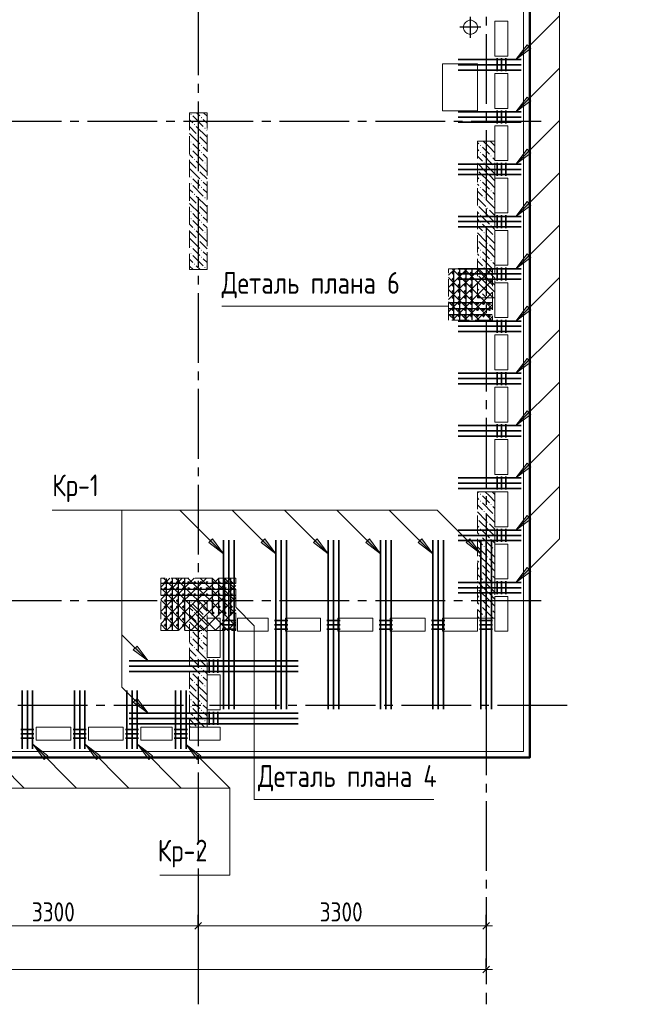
# Model space of a CAD drawing. Header units: millimetres. Extents: x 0 to 61017, y 0 to 42000.
# Tile 14 of 16: x 43932 to 50921, y 16970 to 28267. Entities that reach past the tile are written whole.
import ezdxf

# ---------------------------------------------------------------- set-up
doc = ezdxf.new("R2010")
doc.units = ezdxf.units.MM
doc.linetypes.add('______2', pattern=[270, 200, -70])
doc.linetypes.add('______5', pattern=[1100, 800, -100, 100, -100])
for name, color, linetype, lineweight, true_color in [('S1 Стержни арматуры фон', 7, '______2', 13, 0xa0a0a0), ('Вспомогательная арматура', 7, 'Continuous', 18, 0x656565), ('Поперечная арматура', 7, 'Continuous', 18, 0x5a2814), ('Поперечное армирование AW фон', 7, '______2', 13, 0xa0a0a0)]:
    doc.layers.add(name, color=color, linetype=linetype, lineweight=lineweight, true_color=true_color)
for name, color, linetype, lineweight in [('Standard', 7, 'Continuous', 25), ('ЖБ Перекрытие верхний уровень', 7, 'Continuous', 35), ('ЖБ Пилон', 7, 'Continuous', 35), ('Оси', 40, '______5', 18), ('Позиционная метка номер позиции', 7, 'Continuous', 13), ('Примечания', 7, 'Continuous', 25)]:
    doc.layers.add(name, color=color, linetype=linetype, lineweight=lineweight)
doc.styles.add('GOST 2.304-81', font='txt')

msp = doc.modelspace()

# ---------------------------------------------------------------- hatches: boundary and pattern name
at = {"layer": 'ЖБ Пилон', "linetype": 'Continuous', "lineweight": 18, "transparency": 33554687}
for points in [[(45890, 27183), (45897, 27190), (45903, 27183), (45897, 27177)], [(46010, 27143), (46017, 27150), (46023, 27143), (46017, 27137)], [(45930, 27063), (45937, 27070), (45943, 27063), (45937, 27057)], [(46050, 27023), (46057, 27030), (46063, 27023), (46057, 27017)], [(45970, 26943), (45977, 26950), (45983, 26943), (45977, 26937)], [(45890, 26863), (45897, 26870), (45903, 26863), (45897, 26857)], [(45890, 26783), (45897, 26790), (45903, 26783), (45897, 26777)], [(46010, 26823), (46017, 26830), (46023, 26823), (46017, 26817)], [(49210, 26823), (49217, 26830), (49223, 26823), (49217, 26817)], [(45930, 26663), (45937, 26670), (45943, 26663), (45937, 26657)], [(46010, 26743), (46017, 26750), (46023, 26743), (46017, 26737)], [(49210, 26743), (49217, 26750), (49223, 26743), (49217, 26737)], [(49330, 26703), (49337, 26710), (49343, 26703), (49337, 26697)], [(45970, 26543), (45977, 26550), (45983, 26543), (45977, 26537)], [(46050, 26623), (46057, 26630), (46063, 26623), (46057, 26617)], [(49250, 26623), (49257, 26630), (49263, 26623), (49257, 26617)], [(49370, 26583), (49377, 26590), (49380, 26587), (49380, 26580), (49377, 26577)], [(45890, 26463), (45897, 26470), (45903, 26463), (45897, 26457)], [(49180, 26547), (49183, 26543), (49180, 26540)], [(49290, 26503), (49297, 26510), (49303, 26503), (49297, 26497)], [(45890, 26383), (45897, 26390), (45903, 26383), (45897, 26377)], [(46010, 26423), (46017, 26430), (46023, 26423), (46017, 26417)], [(46010, 26343), (46017, 26350), (46023, 26343), (46017, 26337)], [(49210, 26423), (49217, 26430), (49223, 26423), (49217, 26417)], [(49210, 26343), (49217, 26350), (49223, 26343), (49217, 26337)], [(45930, 26263), (45937, 26270), (45943, 26263), (45937, 26257)], [(46050, 26223), (46057, 26230), (46063, 26223), (46057, 26217)], [(49250, 26223), (49257, 26230), (49263, 26223), (49257, 26217)], [(49330, 26303), (49337, 26310), (49343, 26303), (49337, 26297)], [(45970, 26143), (45977, 26150), (45983, 26143), (45977, 26137)], [(49180, 26147), (49183, 26143), (49180, 26140)], [(49290, 26103), (49297, 26110), (49303, 26103), (49297, 26097)], [(49370, 26183), (49377, 26190), (49380, 26187), (49380, 26180), (49377, 26177)], [(45890, 26063), (45897, 26070), (45903, 26063), (45897, 26057)], [(45890, 25983), (45897, 25990), (45903, 25983), (45897, 25977)], [(46010, 26023), (46017, 26030), (46023, 26023), (46017, 26017)], [(49210, 26023), (49217, 26030), (49223, 26023), (49217, 26017)], [(46010, 25943), (46017, 25950), (46023, 25943), (46017, 25937)], [(49210, 25943), (49217, 25950), (49223, 25943), (49217, 25937)], [(49330, 25903), (49337, 25910), (49343, 25903), (49337, 25897)], [(45930, 25863), (45937, 25870), (45943, 25863), (45937, 25857)], [(46050, 25823), (46057, 25830), (46063, 25823), (46057, 25817)], [(49250, 25823), (49257, 25830), (49263, 25823), (49257, 25817)], [(49370, 25783), (49377, 25790), (49380, 25787), (49380, 25780), (49377, 25777)], [(45890, 25663), (45897, 25670), (45903, 25663), (45897, 25657)], [(45970, 25743), (45977, 25750), (45983, 25743), (45977, 25737)], [(49180, 25747), (49183, 25743), (49180, 25740)], [(49290, 25703), (49297, 25710), (49303, 25703), (49297, 25697)], [(45890, 25583), (45897, 25590), (45903, 25583), (45897, 25577)], [(46010, 25623), (46017, 25630), (46023, 25623), (46017, 25617)], [(46010, 25543), (46017, 25550), (46023, 25543), (46017, 25537)], [(49210, 25623), (49217, 25630), (49223, 25623), (49217, 25617)], [(49210, 25543), (49217, 25550), (49223, 25543), (49217, 25537)], [(45930, 25463), (45937, 25470), (45943, 25463), (45937, 25457)], [(46050, 25423), (46057, 25430), (46063, 25423), (46057, 25417)], [(49250, 25423), (49257, 25430), (49263, 25423), (49257, 25417)], [(49330, 25503), (49337, 25510), (49343, 25503), (49337, 25497)], [(49180, 25347), (49183, 25343), (49180, 25340)], [(49290, 25303), (49297, 25310), (49303, 25303), (49297, 25297)], [(49370, 25383), (49377, 25390), (49380, 25387), (49380, 25380), (49377, 25377)], [(49210, 25223), (49217, 25230), (49223, 25223), (49217, 25217)], [(49210, 25143), (49217, 25150), (49223, 25143), (49217, 25137)], [(49330, 25103), (49337, 25110), (49343, 25103), (49337, 25097)], [(49210, 22823), (49217, 22830), (49223, 22823), (49217, 22817)], [(49210, 22743), (49217, 22750), (49223, 22743), (49217, 22737)], [(49330, 22703), (49337, 22710), (49343, 22703), (49337, 22697)], [(49250, 22623), (49257, 22630), (49263, 22623), (49257, 22617)], [(49180, 22547), (49183, 22543), (49180, 22540)], [(49290, 22503), (49297, 22510), (49303, 22503), (49297, 22497)], [(49370, 22583), (49377, 22590), (49380, 22587), (49380, 22580), (49377, 22577)], [(49210, 22423), (49217, 22430), (49223, 22423), (49217, 22417)], [(49210, 22343), (49217, 22350), (49223, 22343), (49217, 22337)], [(49330, 22303), (49337, 22310), (49343, 22303), (49337, 22297)], [(49180, 22147), (49183, 22143), (49180, 22140)], [(49250, 22223), (49257, 22230), (49263, 22223), (49257, 22217)], [(49370, 22183), (49377, 22190), (49380, 22187), (49380, 22180), (49377, 22177)], [(49290, 22103), (49297, 22110), (49303, 22103), (49297, 22097)], [(49210, 22023), (49217, 22030), (49223, 22023), (49217, 22017)], [(49210, 21943), (49217, 21950), (49223, 21943), (49217, 21937)], [(49250, 21823), (49257, 21830), (49263, 21823), (49257, 21817)], [(49330, 21903), (49337, 21910), (49343, 21903), (49337, 21897)], [(49180, 21747), (49183, 21743), (49180, 21740)], [(49290, 21703), (49297, 21710), (49303, 21703), (49297, 21697)], [(49370, 21783), (49377, 21790), (49380, 21787), (49380, 21780), (49377, 21777)], [(45890, 21583), (45897, 21590), (45903, 21583), (45897, 21577)], [(49210, 21623), (49217, 21630), (49223, 21623), (49217, 21617)], [(45930, 21463), (45937, 21470), (45943, 21463), (45937, 21457)], [(46010, 21543), (46017, 21550), (46023, 21543), (46017, 21537)], [(49210, 21543), (49217, 21550), (49223, 21543), (49217, 21537)], [(49330, 21503), (49337, 21510), (49343, 21503), (49337, 21497)], [(46050, 21423), (46057, 21430), (46063, 21423), (46057, 21417)], [(49250, 21423), (49257, 21430), (49263, 21423), (49257, 21417)], [(45890, 21263), (45897, 21270), (45903, 21263), (45897, 21257)], [(45970, 21343), (45977, 21350), (45983, 21343), (45977, 21337)], [(45890, 21183), (45897, 21190), (45903, 21183), (45897, 21177)], [(46010, 21223), (46017, 21230), (46023, 21223), (46017, 21217)], [(46010, 21143), (46017, 21150), (46023, 21143), (46017, 21137)], [(45930, 21063), (45937, 21070), (45943, 21063), (45937, 21057)], [(46050, 21023), (46057, 21030), (46063, 21023), (46057, 21017)], [(45970, 20943), (45977, 20950), (45983, 20943), (45977, 20937)], [(45890, 20863), (45897, 20870), (45903, 20863), (45897, 20857)], [(45890, 20783), (45897, 20790), (45903, 20783), (45897, 20777)], [(46010, 20823), (46017, 20830), (46023, 20823), (46017, 20817)], [(46010, 20743), (46017, 20750), (46023, 20743), (46017, 20737)], [(45930, 20663), (45937, 20670), (45943, 20663), (45937, 20657)], [(46050, 20623), (46057, 20630), (46063, 20623), (46057, 20617)], [(45890, 20463), (45897, 20470), (45903, 20463), (45897, 20457)], [(45970, 20543), (45977, 20550), (45983, 20543), (45977, 20537)], [(45890, 20383), (45897, 20390), (45903, 20383), (45897, 20377)], [(46010, 20423), (46017, 20430), (46023, 20423), (46017, 20417)], [(46010, 20343), (46017, 20350), (46023, 20343), (46017, 20337)], [(45930, 20263), (45937, 20270), (45943, 20263), (45937, 20257)], [(46050, 20223), (46057, 20230), (46063, 20223), (46057, 20217)]]:
    msp.add_hatch(color=7, dxfattribs=at).paths.add_polyline_path(points, flags=16)
at = {"layer": 'Позиционная метка номер позиции', "linetype": 'Continuous', "lineweight": 13, "transparency": 33554687}
for points in [[(49791, 27937), (49621, 27810), (49749, 27980)], [(49791, 27337), (49621, 27210), (49749, 27380)], [(49791, 26737), (49621, 26610), (49749, 26780)], [(49791, 26137), (49621, 26010), (49749, 26180)], [(49791, 25537), (49621, 25410), (49749, 25580)], [(49791, 24937), (49621, 24810), (49749, 24980)], [(49791, 24337), (49621, 24210), (49749, 24380)], [(49791, 23737), (49621, 23610), (49749, 23780)], [(49791, 23137), (49621, 23010), (49749, 23180)], [(49791, 22537), (49621, 22410), (49749, 22580)], [(46143, 22310), (46270, 22140), (46100, 22268)], [(46743, 22310), (46870, 22140), (46700, 22268)], [(47343, 22310), (47470, 22140), (47300, 22268)], [(47943, 22310), (48070, 22140), (47900, 22268)], [(48543, 22310), (48670, 22140), (48500, 22268)], [(49093, 22310), (49220, 22140), (49050, 22268)], [(49093, 22310), (49220, 22140), (49050, 22268)], [(49791, 21937), (49621, 21810), (49749, 21980)], [(49791, 21937), (49621, 21810), (49749, 21980)], [(45278, 21080), (45405, 20910), (45235, 21037)], [(45278, 20480), (45405, 20310), (45235, 20437)], [(45278, 20480), (45405, 20310), (45235, 20437)], [(44212, 19780), (44085, 19950), (44255, 19822)], [(44812, 19780), (44685, 19950), (44855, 19822)], [(45412, 19780), (45285, 19950), (45455, 19822)], [(45967, 19780), (45840, 19950), (46010, 19822)]]:
    msp.add_hatch(color=7, dxfattribs=at).paths.add_polyline_path(points, flags=16)

# ---------------------------------------------------------------- linework, layer by layer
at = {"layer": 'S1 Стержни арматуры фон', "color": 7, "linetype": 'Continuous', "lineweight": 35, "transparency": 33554687}
for p, q in [((49680, 27810), (48960, 27810)), ((49680, 27750), (48960, 27750)), ((49680, 27690), (48960, 27690)), ((49680, 27210), (48960, 27210)), ((49680, 27150), (48960, 27150)), ((49680, 27090), (48960, 27090)), ((49680, 26610), (48960, 26610)), ((49680, 26550), (48960, 26550)), ((49680, 26490), (48960, 26490)), ((49680, 26010), (48960, 26010)), ((49680, 25950), (48960, 25950)), ((49680, 25890), (48960, 25890)), ((49680, 25410), (48960, 25410)), ((49680, 25350), (48960, 25350)), ((49680, 25290), (48960, 25290)), ((49680, 24810), (48960, 24810)), ((49680, 24750), (48960, 24750)), ((49680, 24690), (48960, 24690)), ((49680, 24210), (48960, 24210)), ((49680, 24150), (48960, 24150)), ((49680, 24090), (48960, 24090)), ((49680, 23610), (48960, 23610)), ((49680, 23550), (48960, 23550)), ((49680, 23490), (48960, 23490)), ((49680, 23010), (48960, 23010)), ((49680, 22950), (48960, 22950)), ((49680, 22890), (48960, 22890)), ((49680, 22410), (48960, 22410)), ((46270, 22294), (46270, 20356)), ((46270, 22294), (46270, 20356)), ((46330, 22294), (46330, 20356)), ((46330, 22294), (46330, 20356)), ((46390, 22294), (46390, 20356)), ((46390, 22294), (46390, 20356)), ((46870, 22294), (46870, 20356)), ((46870, 22294), (46870, 20356)), ((46930, 22294), (46930, 20356)), ((46930, 22294), (46930, 20356)), ((46990, 22294), (46990, 20356)), ((46990, 22294), (46990, 20356)), ((47470, 22294), (47470, 20356)), ((47470, 22294), (47470, 20356)), ((47530, 22294), (47530, 20356)), ((47530, 22294), (47530, 20356)), ((47590, 22294), (47590, 20356)), ((47590, 22294), (47590, 20356)), ((48070, 22294), (48070, 20356)), ((48070, 22294), (48070, 20356)), ((48130, 22294), (48130, 20356)), ((48130, 22294), (48130, 20356)), ((48190, 22294), (48190, 20356)), ((48190, 22294), (48190, 20356)), ((48670, 22294), (48670, 20356)), ((48670, 22294), (48670, 20356)), ((48730, 22294), (48730, 20356)), ((48730, 22294), (48730, 20356)), ((48790, 22294), (48790, 20356)), ((48790, 22294), (48790, 20356)), ((49680, 22350), (48960, 22350)), ((49680, 22290), (48960, 22290)), ((49220, 22294), (49220, 20356)), ((49220, 22294), (49220, 20356)), ((49280, 22294), (49280, 20356)), ((49280, 22294), (49280, 20356)), ((49340, 22294), (49340, 20356)), ((49340, 22294), (49340, 20356)), ((49680, 21810), (48960, 21810)), ((49680, 21750), (48960, 21750)), ((49680, 21690), (48960, 21690)), ((47124, 20910), (45186, 20910)), ((47124, 20910), (45186, 20910)), ((47124, 20850), (45186, 20850)), ((47124, 20850), (45186, 20850)), ((47124, 20790), (45186, 20790)), ((47124, 20790), (45186, 20790)), ((43960, 19900), (43960, 20572)), ((44020, 19900), (44020, 20572)), ((44080, 19900), (44080, 20572)), ((44560, 19900), (44560, 20572)), ((44620, 19900), (44620, 20572)), ((44680, 19900), (44680, 20572)), ((45160, 19900), (45160, 20572)), ((45220, 19900), (45220, 20572)), ((45280, 19900), (45280, 20572)), ((45720, 19900), (45720, 20572)), ((45780, 19900), (45780, 20572)), ((45840, 19900), (45840, 20572)), ((47124, 20310), (45186, 20310)), ((47124, 20310), (45186, 20310)), ((47124, 20250), (45186, 20250)), ((47124, 20250), (45186, 20250)), ((47124, 20190), (45186, 20190)), ((47124, 20190), (45186, 20190))]:
    msp.add_line(p, q, dxfattribs=at)
at = {"layer": 'Standard', "color": 8, "linetype": '______5', "lineweight": -3, "transparency": 33554687}
for p, q in [((49100, 28060), (49100, 28300)), ((49220, 28180), (48980, 28180))]:
    msp.add_line(p, q, dxfattribs=at)
at = {"layer": 'Standard', "color": 251, "linetype": 'Continuous', "lineweight": -3, "true_color": 0x656565, "transparency": 33554687}
for p, q in [((45980, 17870), (45980, 17995)), ((49280, 17870), (49280, 17995)), ((45980, 17870), (45980, 17745)), ((45980, 17870), (45980, 17418)), ((49280, 17870), (49280, 17745)), ((49280, 17870), (49280, 17418)), ((49280, 17370), (49280, 17495)), ((49280, 17370), (49280, 17245)), ((49280, 17370), (49280, 17320))]:
    msp.add_line(p, q, dxfattribs=at)
at = {"layer": 'Standard', "color": 7, "linetype": 'Continuous', "lineweight": 13, "transparency": 33554687}
for p, q in [((42680, 17870), (45980, 17870)), ((45980, 17870), (49280, 17870)), ((49280, 17870), (49355, 17870)), ((49280, 17370), (7200, 17370)), ((49280, 17370), (49355, 17370))]:
    msp.add_line(p, q, dxfattribs=at)
at = {"layer": 'Standard', "color": 7, "linetype": 'Continuous', "lineweight": 25, "transparency": 33554687}
for p, q in [((45942, 17833), (46017, 17907)), ((49242, 17833), (49317, 17907)), ((49317, 17407), (49242, 17333))]:
    msp.add_line(p, q, dxfattribs=at)
at = {"layer": 'Standard', "color": 254, "linetype": 'Continuous', "lineweight": 50, "true_color": 0xc4c4ff, "transparency": 33554687}
msp.add_lwpolyline([(7025, 19800), (49780, 19800), (49780, 34900), (7025, 34900), (7025, 19800)], dxfattribs=at)
at = {"layer": 'Вспомогательная арматура', "color": 7, "linetype": 'Continuous', "lineweight": 25, "transparency": 33554687}
for p, q in [((48910, 24825), (48910, 25405)), ((48980, 24825), (48980, 25405)), ((49050, 24825), (49050, 25405)), ((49120, 24825), (49120, 25405)), ((49350, 25020), (48855, 25020)), ((49350, 24950), (48855, 24950)), ((49350, 24880), (48855, 24880)), ((45610, 21855), (45610, 21265)), ((45680, 21855), (45680, 21265)), ((45750, 21855), (45750, 21265)), ((45820, 21855), (45820, 21265)), ((46140, 21855), (46140, 21430)), ((46210, 21855), (46210, 21430)), ((46280, 21855), (46280, 21430)), ((46350, 21855), (46350, 21430)), ((46405, 21800), (45555, 21800)), ((46405, 21730), (45555, 21730)), ((46405, 21660), (45555, 21660))]:
    msp.add_line(p, q, dxfattribs=at)
at = {"layer": 'ЖБ Перекрытие верхний уровень', "color": 7, "linetype": 'Continuous', "lineweight": 18, "transparency": 33554687}
for p, q in [((49710, 19870), (49710, 34830)), ((49063, 28252), (49043, 28237)), ((49087, 28260), (49063, 28252)), ((49113, 28260), (49087, 28260)), ((49137, 28252), (49113, 28260)), ((49157, 28237), (49137, 28252)), ((49380, 27850), (49380, 28250)), ((49380, 28250), (49530, 28250)), ((49530, 28250), (49530, 27850)), ((49028, 28217), (49020, 28193)), ((49020, 28193), (49020, 28167)), ((49020, 28167), (49028, 28143)), ((49043, 28237), (49028, 28217)), ((49028, 28143), (49043, 28123)), ((49172, 28217), (49157, 28237)), ((49157, 28123), (49172, 28143)), ((49180, 28193), (49172, 28217)), ((49172, 28143), (49180, 28167)), ((49180, 28167), (49180, 28193)), ((49043, 28123), (49063, 28108)), ((49063, 28108), (49087, 28100)), ((49087, 28100), (49113, 28100)), ((49113, 28100), (49137, 28108)), ((49137, 28108), (49157, 28123)), ((49530, 27850), (49380, 27850)), ((49180, 27760), (48780, 27760)), ((48780, 27760), (48780, 27220)), ((49180, 27220), (49180, 27760)), ((49380, 27250), (49380, 27650)), ((49380, 27650), (49530, 27650)), ((49530, 27650), (49530, 27250)), ((49530, 27250), (49380, 27250)), ((48780, 27220), (49180, 27220)), ((49380, 26650), (49380, 27050)), ((49380, 27050), (49530, 27050)), ((49530, 27050), (49530, 26650)), ((49530, 26650), (49380, 26650)), ((49380, 26050), (49380, 26450)), ((49380, 26450), (49530, 26450)), ((49530, 26450), (49530, 26050)), ((49530, 26050), (49380, 26050)), ((49380, 25450), (49380, 25850)), ((49380, 25850), (49530, 25850)), ((49530, 25850), (49530, 25450)), ((49530, 25450), (49380, 25450)), ((49380, 24850), (49380, 25250)), ((49380, 25250), (49530, 25250)), ((49530, 25250), (49530, 24850)), ((49530, 24850), (49380, 24850)), ((49380, 24250), (49380, 24650)), ((49380, 24650), (49530, 24650)), ((49530, 24650), (49530, 24250)), ((49530, 24250), (49380, 24250)), ((49380, 23650), (49380, 24050)), ((49380, 24050), (49530, 24050)), ((49530, 24050), (49530, 23650)), ((49530, 23650), (49380, 23650)), ((49380, 23050), (49380, 23450)), ((49380, 23450), (49530, 23450)), ((49530, 23450), (49530, 23050)), ((49530, 23050), (49380, 23050)), ((49380, 22450), (49380, 22850)), ((49380, 22850), (49530, 22850)), ((49530, 22850), (49530, 22450)), ((49530, 22450), (49380, 22450)), ((49380, 21850), (49380, 22250)), ((49380, 22250), (49530, 22250)), ((49530, 22250), (49530, 21850)), ((49530, 21850), (49380, 21850)), ((49380, 21250), (49380, 21650)), ((49380, 21650), (49530, 21650)), ((49530, 21650), (49530, 21250)), ((46080, 20950), (46080, 21400)), ((46080, 21400), (46230, 21400)), ((46230, 21400), (46230, 20950)), ((46430, 21250), (46430, 21400)), ((46430, 21400), (46780, 21400)), ((46780, 21400), (46780, 21250)), ((46980, 21250), (46980, 21400)), ((46980, 21400), (47380, 21400)), ((47380, 21400), (47380, 21250)), ((47580, 21250), (47580, 21400)), ((47580, 21400), (47980, 21400)), ((47980, 21400), (47980, 21250)), ((48180, 21250), (48180, 21400)), ((48180, 21400), (48580, 21400)), ((48580, 21400), (48580, 21250)), ((48780, 21250), (48780, 21400)), ((48780, 21400), (49180, 21400)), ((49180, 21400), (49180, 21250)), ((46780, 21250), (46430, 21250)), ((47380, 21250), (46980, 21250)), ((47980, 21250), (47580, 21250)), ((48580, 21250), (48180, 21250)), ((49180, 21250), (48780, 21250)), ((49530, 21250), (49380, 21250)), ((46230, 20950), (46080, 20950)), ((46080, 20350), (46080, 20750)), ((46080, 20750), (46230, 20750)), ((46230, 20750), (46230, 20350)), ((46230, 20350), (46080, 20350)), ((44120, 20000), (44120, 20150)), ((44120, 20150), (44520, 20150)), ((44520, 20150), (44520, 20000)), ((44720, 20000), (44720, 20150)), ((44720, 20150), (45120, 20150)), ((45120, 20150), (45120, 20000)), ((45320, 20000), (45320, 20150)), ((45320, 20150), (45680, 20150)), ((45680, 20150), (45680, 20000)), ((45880, 20000), (45880, 20150)), ((45880, 20150), (46230, 20150)), ((46230, 20150), (46230, 20000)), ((44520, 20000), (44120, 20000)), ((45120, 20000), (44720, 20000)), ((45680, 20000), (45320, 20000)), ((46230, 20000), (45880, 20000)), ((28240, 19870), (49710, 19870))]:
    msp.add_line(p, q, dxfattribs=at)
at = {"layer": 'ЖБ Пилон', "color": 253, "linetype": '______2', "lineweight": 13, "true_color": 0xa0a0a0, "transparency": 33554687}
for p, q in [((45880, 27200), (45880, 25400)), ((46080, 27200), (45880, 27200)), ((46080, 25400), (46080, 27200)), ((49180, 26875), (49180, 25075)), ((49380, 26875), (49180, 26875)), ((49380, 25075), (49380, 26875)), ((45880, 25400), (46080, 25400)), ((49180, 25075), (49380, 25075)), ((49180, 22850), (49180, 21400)), ((49380, 22850), (49180, 22850)), ((49380, 21400), (49380, 22850)), ((45880, 21600), (45880, 20150)), ((46080, 21600), (45880, 21600)), ((46080, 20150), (46080, 21600)), ((49180, 21400), (49380, 21400)), ((45880, 20150), (46080, 20150))]:
    msp.add_line(p, q, dxfattribs=at)
at = {"layer": 'ЖБ Пилон', "color": 9, "linetype": 'Continuous', "lineweight": 18, "true_color": 0xc7c7c7, "transparency": 33554687}
for p, q in [((45880, 27120), (45917, 27083)), ((45917, 27163), (46037, 27043)), ((45997, 27163), (45960, 27200)), ((46037, 27123), (46080, 27080)), ((46040, 27200), (46080, 27160)), ((45880, 27040), (45957, 26963)), ((45957, 27043), (46077, 26923)), ((46080, 27000), (46077, 27003)), ((45880, 26960), (45997, 26843)), ((46080, 26840), (45997, 26923)), ((45957, 26803), (45917, 26843)), ((45997, 26763), (45957, 26803)), ((46037, 26803), (46080, 26760)), ((49180, 26860), (49197, 26843)), ((49197, 26763), (49180, 26780)), ((49237, 26803), (49317, 26723)), ((49317, 26803), (49245, 26875)), ((49317, 26803), (49380, 26740)), ((49325, 26875), (49380, 26820)), ((45880, 26720), (45917, 26683)), ((45917, 26763), (46037, 26643)), ((46037, 26723), (46080, 26680)), ((49180, 26700), (49237, 26643)), ((49237, 26723), (49357, 26603)), ((49380, 26660), (49357, 26683)), ((45880, 26640), (45957, 26563)), ((45880, 26560), (45997, 26443)), ((45957, 26643), (46077, 26523)), ((46080, 26600), (46077, 26603)), ((49180, 26620), (49277, 26523)), ((49380, 26500), (49277, 26603)), ((45957, 26403), (45917, 26443)), ((46080, 26440), (45997, 26523)), ((49180, 26460), (49197, 26443)), ((49317, 26403), (49197, 26523)), ((49317, 26483), (49380, 26420)), ((45917, 26363), (46037, 26243)), ((45997, 26363), (45957, 26403)), ((46037, 26403), (46080, 26360)), ((46037, 26323), (46080, 26280)), ((49197, 26363), (49180, 26380)), ((49237, 26403), (49317, 26323)), ((49237, 26323), (49357, 26203)), ((49317, 26403), (49380, 26340)), ((45880, 26320), (45917, 26283)), ((45880, 26240), (45957, 26163)), ((45957, 26243), (46077, 26123)), ((49180, 26300), (49237, 26243)), ((49180, 26220), (49277, 26123)), ((49380, 26260), (49357, 26283)), ((45880, 26160), (45997, 26043)), ((46080, 26040), (45997, 26123)), ((46080, 26200), (46077, 26203)), ((49317, 26003), (49197, 26123)), ((49380, 26100), (49277, 26203)), ((45957, 26003), (45917, 26043)), ((45997, 25963), (45957, 26003)), ((46037, 26003), (46080, 25960)), ((49180, 26060), (49197, 26043)), ((49237, 26003), (49317, 25923)), ((49317, 26083), (49380, 26020)), ((49317, 26003), (49380, 25940)), ((45880, 25920), (45917, 25883)), ((45917, 25963), (46037, 25843)), ((46037, 25923), (46080, 25880)), ((49197, 25963), (49180, 25980)), ((49180, 25900), (49237, 25843)), ((49237, 25923), (49357, 25803)), ((49380, 25860), (49357, 25883)), ((45880, 25840), (45957, 25763)), ((45880, 25760), (45997, 25643)), ((45957, 25843), (46077, 25723)), ((46080, 25800), (46077, 25803)), ((49180, 25820), (49277, 25723)), ((49380, 25700), (49277, 25803)), ((46080, 25640), (45997, 25723)), ((49180, 25660), (49197, 25643)), ((49317, 25603), (49197, 25723)), ((49317, 25683), (49380, 25620)), ((45957, 25603), (45917, 25643)), ((45917, 25563), (46037, 25443)), ((45997, 25563), (45957, 25603)), ((46037, 25603), (46080, 25560)), ((49197, 25563), (49180, 25580)), ((49237, 25603), (49317, 25523)), ((49317, 25603), (49380, 25540)), ((45880, 25520), (45917, 25483)), ((45880, 25440), (45920, 25400)), ((45957, 25443), (46000, 25400)), ((46037, 25523), (46080, 25480)), ((49180, 25500), (49237, 25443)), ((49180, 25420), (49277, 25323)), ((49237, 25523), (49357, 25403)), ((49380, 25460), (49357, 25483)), ((46080, 25400), (46077, 25403)), ((49317, 25203), (49197, 25323)), ((49380, 25300), (49277, 25403)), ((49180, 25260), (49197, 25243)), ((49237, 25203), (49317, 25123)), ((49317, 25283), (49380, 25220)), ((49317, 25203), (49380, 25140)), ((49197, 25163), (49180, 25180)), ((49180, 25100), (49205, 25075)), ((49237, 25123), (49285, 25075)), ((49365, 25075), (49357, 25083)), ((49190, 22850), (49197, 22843)), ((49317, 22803), (49270, 22850)), ((49350, 22850), (49380, 22820)), ((49197, 22763), (49180, 22780)), ((49237, 22803), (49317, 22723)), ((49237, 22723), (49357, 22603)), ((49317, 22803), (49380, 22740)), ((49180, 22700), (49237, 22643)), ((49180, 22620), (49277, 22523)), ((49380, 22500), (49277, 22603)), ((49380, 22660), (49357, 22683)), ((49317, 22403), (49197, 22523)), ((49317, 22483), (49380, 22420)), ((49180, 22460), (49197, 22443)), ((49197, 22363), (49180, 22380)), ((49237, 22403), (49317, 22323)), ((49317, 22403), (49380, 22340)), ((49180, 22300), (49237, 22243)), ((49237, 22323), (49357, 22203)), ((49380, 22260), (49357, 22283)), ((49180, 22220), (49277, 22123)), ((49380, 22100), (49277, 22203)), ((49180, 22060), (49197, 22043)), ((49317, 22003), (49197, 22123)), ((49317, 22083), (49380, 22020)), ((49197, 21963), (49180, 21980)), ((49237, 22003), (49317, 21923)), ((49237, 21923), (49357, 21803)), ((49317, 22003), (49380, 21940)), ((49180, 21900), (49237, 21843)), ((49180, 21820), (49277, 21723)), ((49380, 21860), (49357, 21883)), ((49317, 21603), (49197, 21723)), ((49380, 21700), (49277, 21803)), ((45997, 21563), (45960, 21600)), ((46040, 21600), (46080, 21560)), ((49180, 21660), (49197, 21643)), ((49197, 21563), (49180, 21580)), ((49237, 21603), (49317, 21523)), ((49317, 21683), (49380, 21620)), ((49317, 21603), (49380, 21540)), ((45880, 21520), (45917, 21483)), ((45917, 21563), (46037, 21443)), ((46037, 21523), (46080, 21480)), ((49180, 21500), (49237, 21443)), ((49237, 21523), (49357, 21403)), ((49380, 21460), (49357, 21483)), ((45880, 21440), (45957, 21363)), ((45880, 21360), (45997, 21243)), ((45957, 21443), (46077, 21323)), ((46080, 21400), (46077, 21403)), ((49180, 21420), (49200, 21400)), ((49280, 21400), (49277, 21403)), ((45957, 21203), (45917, 21243)), ((46080, 21240), (45997, 21323)), ((45917, 21163), (46037, 21043)), ((45997, 21163), (45957, 21203)), ((46037, 21203), (46080, 21160)), ((45880, 21120), (45917, 21083)), ((45880, 21040), (45957, 20963)), ((45957, 21043), (46077, 20923)), ((46037, 21123), (46080, 21080)), ((45880, 20960), (45997, 20843)), ((46080, 20840), (45997, 20923)), ((46080, 21000), (46077, 21003)), ((45957, 20803), (45917, 20843)), ((45997, 20763), (45957, 20803)), ((46037, 20803), (46080, 20760)), ((45880, 20720), (45917, 20683)), ((45917, 20763), (46037, 20643)), ((46037, 20723), (46080, 20680)), ((45880, 20640), (45957, 20563)), ((45957, 20643), (46077, 20523)), ((46080, 20600), (46077, 20603)), ((45880, 20560), (45997, 20443)), ((46080, 20440), (45997, 20523)), ((45957, 20403), (45917, 20443)), ((45917, 20363), (46037, 20243)), ((45997, 20363), (45957, 20403)), ((46037, 20403), (46080, 20360)), ((45880, 20320), (45917, 20283)), ((45880, 20240), (45957, 20163)), ((45957, 20243), (46050, 20150)), ((46037, 20323), (46080, 20280)), ((45880, 20160), (45890, 20150)), ((46080, 20200), (46077, 20203))]:
    msp.add_line(p, q, dxfattribs=at)
at = {"layer": 'Оси', "color": 8, "linetype": '______5', "lineweight": -3, "transparency": 33554687}
for p, q in [((49280, 35800), (49280, 16970)), ((45980, 35030), (45980, 16970)), ((49910, 27100), (4600, 27100)), ((49910, 21600), (4600, 21600)), ((50210, 20400), (4600, 20400))]:
    msp.add_line(p, q, dxfattribs=at)
at = {"layer": 'Позиционная метка номер позиции', "color": 7, "linetype": 'Continuous', "lineweight": 13, "transparency": 33554687}
for p, q in [((49621, 27810), (50121, 28310)), ((49621, 27810), (49749, 27980)), ((49791, 27937), (49621, 27810)), ((49749, 27980), (49791, 27937)), ((49770, 27958), (49781, 27969)), ((49621, 27810), (49621, 27810)), ((49621, 27810), (49621, 27810)), ((49621, 27810), (49621, 27810)), ((49621, 27210), (50121, 27710)), ((49621, 27210), (49749, 27380)), ((49749, 27380), (49791, 27337)), ((49770, 27358), (49781, 27369)), ((49791, 27337), (49621, 27210)), ((49621, 27210), (49621, 27210)), ((49621, 27210), (49621, 27210)), ((49621, 27210), (49621, 27210)), ((49621, 26610), (50121, 27110)), ((49621, 26610), (49749, 26780)), ((49749, 26780), (49791, 26737)), ((49791, 26737), (49621, 26610)), ((49770, 26758), (49781, 26769)), ((49621, 26610), (49621, 26610)), ((49621, 26610), (49621, 26610)), ((49621, 26610), (49621, 26610)), ((49621, 26010), (50121, 26510)), ((49621, 26010), (49749, 26180)), ((49791, 26137), (49621, 26010)), ((49749, 26180), (49791, 26137)), ((49770, 26158), (49781, 26169)), ((49621, 26010), (49621, 26010)), ((49621, 26010), (49621, 26010)), ((49621, 26010), (49621, 26010)), ((49621, 25410), (50121, 25910)), ((49621, 25410), (49749, 25580)), ((49791, 25537), (49621, 25410)), ((49749, 25580), (49791, 25537)), ((49770, 25558), (49781, 25569)), ((49621, 25410), (49621, 25410)), ((49621, 25410), (49621, 25410)), ((49621, 25410), (49621, 25410)), ((49621, 24810), (50121, 25310)), ((49621, 24810), (49749, 24980)), ((49749, 24980), (49791, 24937)), ((49770, 24958), (49781, 24969)), ((49791, 24937), (49621, 24810)), ((49621, 24810), (49621, 24810)), ((49621, 24810), (49621, 24810)), ((49621, 24810), (49621, 24810)), ((49621, 24210), (50121, 24710)), ((49621, 24210), (49749, 24380)), ((49791, 24337), (49621, 24210)), ((49749, 24380), (49791, 24337)), ((49770, 24358), (49781, 24369)), ((49621, 24210), (49621, 24210)), ((49621, 24210), (49621, 24210)), ((49621, 24210), (49621, 24210)), ((49621, 23610), (50121, 24110)), ((49621, 23610), (49749, 23780)), ((49791, 23737), (49621, 23610)), ((49749, 23780), (49791, 23737)), ((49770, 23758), (49781, 23769)), ((49621, 23610), (49621, 23610)), ((49621, 23610), (49621, 23610)), ((49621, 23610), (49621, 23610)), ((49621, 23010), (50121, 23510)), ((49621, 23010), (49749, 23180)), ((49749, 23180), (49791, 23137)), ((49770, 23158), (49781, 23169)), ((49791, 23137), (49621, 23010)), ((49621, 23010), (49621, 23010)), ((49621, 23010), (49621, 23010)), ((49621, 23010), (49621, 23010)), ((49621, 22410), (50121, 22910)), ((46270, 22140), (45770, 22640)), ((46870, 22140), (46370, 22640)), ((47470, 22140), (46970, 22640)), ((48070, 22140), (47570, 22640)), ((48670, 22140), (48170, 22640)), ((49220, 22140), (48720, 22640)), ((49621, 22410), (49749, 22580)), ((49791, 22537), (49621, 22410)), ((49749, 22580), (49791, 22537)), ((49770, 22558), (49781, 22569)), ((49621, 22410), (49621, 22410)), ((49621, 22410), (49621, 22410)), ((49621, 22410), (49621, 22410)), ((46100, 22268), (46143, 22310)), ((46270, 22140), (46100, 22268)), ((46122, 22289), (46111, 22300)), ((46143, 22310), (46270, 22140)), ((46700, 22268), (46743, 22310)), ((46870, 22140), (46700, 22268)), ((46722, 22289), (46711, 22300)), ((46743, 22310), (46870, 22140)), ((47300, 22268), (47343, 22310)), ((47470, 22140), (47300, 22268)), ((47322, 22289), (47311, 22300)), ((47343, 22310), (47470, 22140)), ((47900, 22268), (47943, 22310)), ((48070, 22140), (47900, 22268)), ((47922, 22289), (47911, 22300)), ((47943, 22310), (48070, 22140)), ((48500, 22268), (48543, 22310)), ((48670, 22140), (48500, 22268)), ((48522, 22289), (48511, 22300)), ((48543, 22310), (48670, 22140)), ((49050, 22268), (49093, 22310)), ((49050, 22268), (49093, 22310)), ((49220, 22140), (49050, 22268)), ((49220, 22140), (49050, 22268)), ((49072, 22289), (49061, 22300)), ((49072, 22289), (49061, 22300)), ((49093, 22310), (49220, 22140)), ((49093, 22310), (49220, 22140)), ((49621, 21810), (50121, 22310)), ((46270, 22140), (46270, 22140)), ((46270, 22140), (46270, 22140)), ((46270, 22140), (46270, 22140)), ((46870, 22140), (46870, 22140)), ((46870, 22140), (46870, 22140)), ((46870, 22140), (46870, 22140)), ((47470, 22140), (47470, 22140)), ((47470, 22140), (47470, 22140)), ((47470, 22140), (47470, 22140)), ((48070, 22140), (48070, 22140)), ((48070, 22140), (48070, 22140)), ((48070, 22140), (48070, 22140)), ((48670, 22140), (48670, 22140)), ((48670, 22140), (48670, 22140)), ((48670, 22140), (48670, 22140)), ((49220, 22140), (49220, 22140)), ((49220, 22140), (49220, 22140)), ((49220, 22140), (49220, 22140)), ((49220, 22140), (49220, 22140)), ((49220, 22140), (49220, 22140)), ((49220, 22140), (49220, 22140)), ((49621, 21810), (49749, 21980)), ((49621, 21810), (49749, 21980)), ((49791, 21937), (49621, 21810)), ((49791, 21937), (49621, 21810)), ((49749, 21980), (49791, 21937)), ((49749, 21980), (49791, 21937)), ((49770, 21958), (49781, 21969)), ((49770, 21958), (49781, 21969)), ((49621, 21810), (49621, 21810)), ((49621, 21810), (49621, 21810)), ((49621, 21810), (49621, 21810)), ((49621, 21810), (49621, 21810)), ((49621, 21810), (49621, 21810)), ((49621, 21810), (49621, 21810)), ((45405, 20910), (45105, 21210)), ((45235, 21037), (45278, 21080)), ((45405, 20910), (45235, 21037)), ((45257, 21058), (45246, 21069)), ((45278, 21080), (45405, 20910)), ((45405, 20910), (45405, 20910)), ((45405, 20910), (45405, 20910)), ((45405, 20910), (45405, 20910)), ((45405, 20310), (45105, 20610)), ((45235, 20437), (45278, 20480)), ((45235, 20437), (45278, 20480)), ((45257, 20458), (45246, 20469)), ((45257, 20458), (45246, 20469)), ((45278, 20480), (45405, 20310)), ((45278, 20480), (45405, 20310)), ((45405, 20310), (45235, 20437)), ((45405, 20310), (45235, 20437)), ((45405, 20310), (45405, 20310)), ((45405, 20310), (45405, 20310)), ((45405, 20310), (45405, 20310)), ((45405, 20310), (45405, 20310)), ((45405, 20310), (45405, 20310)), ((45405, 20310), (45405, 20310)), ((44085, 19950), (44085, 19950)), ((44085, 19950), (44085, 19950)), ((44085, 19950), (44085, 19950)), ((44085, 19950), (44255, 19822)), ((44212, 19780), (44085, 19950)), ((44685, 19950), (44685, 19950)), ((44685, 19950), (44685, 19950)), ((44685, 19950), (44685, 19950)), ((44685, 19950), (44855, 19822)), ((44812, 19780), (44685, 19950)), ((45285, 19950), (45285, 19950)), ((45285, 19950), (45285, 19950)), ((45285, 19950), (45285, 19950)), ((45285, 19950), (45455, 19822)), ((45412, 19780), (45285, 19950)), ((45840, 19950), (45840, 19950)), ((45840, 19950), (45840, 19950)), ((45840, 19950), (45840, 19950)), ((45840, 19950), (46010, 19822)), ((45967, 19780), (45840, 19950)), ((44255, 19822), (44212, 19780)), ((44233, 19801), (44244, 19791)), ((44855, 19822), (44812, 19780)), ((44833, 19801), (44844, 19791)), ((45455, 19822), (45412, 19780)), ((45433, 19801), (45444, 19791)), ((46010, 19822), (45967, 19780)), ((45988, 19801), (45999, 19791))]:
    msp.add_line(p, q, dxfattribs=at)
for points in [[(49621, 21810), (50121, 22310), (50121, 35732), (50921, 35732)], [(45405, 20310), (45105, 20610), (45105, 22640), (44305, 22640)], [(49220, 22140), (48720, 22640), (45105, 22640)], [(42320, 19950), (42820, 19450), (46340, 19450)], [(42875, 19950), (43375, 19450), (44175, 19450)], [(43485, 19950), (43985, 19450), (44785, 19450)], [(44085, 19950), (44585, 19450), (45385, 19450)], [(44685, 19950), (45185, 19450), (45985, 19450)], [(45285, 19950), (45785, 19450), (46340, 19450)], [(45840, 19950), (46340, 19450), (46340, 18450), (45540, 18450)]]:
    msp.add_lwpolyline(points, dxfattribs=at)
at = {"layer": 'Поперечная арматура', "color": 7, "linetype": 'Continuous', "lineweight": 50, "transparency": 33554687}
for centre in [(48900, 25360), (48970, 25360), (49040, 25360), (49110, 25360), (48900, 25290), (48900, 25220), (48970, 25290), (48970, 25220), (49040, 25290), (49040, 25220), (49110, 25290), (49110, 25220), (48900, 25150), (48900, 25080), (48970, 25150), (48970, 25080), (49040, 25150), (49040, 25080), (49110, 25150), (49110, 25080), (48900, 25010), (48970, 25010), (49040, 25010), (49110, 25010), (49180, 25010), (49250, 25010), (49320, 25010), (48900, 24940), (48900, 24870), (48970, 24940), (48970, 24870), (49040, 24940), (49040, 24870), (49110, 24940), (49110, 24870), (49180, 24940), (49180, 24870), (49250, 24940), (49250, 24870), (49320, 24940), (49320, 24870), (45600, 21810), (45670, 21810), (45740, 21810), (45810, 21810), (45870, 21810), (45940, 21810), (46010, 21810), (46080, 21810), (46150, 21810), (46220, 21810), (46290, 21810), (46360, 21810), (45600, 21740), (45670, 21740), (45740, 21740), (45810, 21740), (45870, 21740), (45940, 21740), (46010, 21740), (46080, 21740), (46150, 21740), (46220, 21740), (46290, 21740), (46360, 21740), (45600, 21670), (45600, 21600), (45670, 21670), (45670, 21600), (45740, 21670), (45740, 21600), (45810, 21670), (45810, 21600), (45870, 21670), (45940, 21670), (46010, 21670), (46080, 21670), (46150, 21670), (46150, 21600), (46220, 21670), (46220, 21600), (46290, 21670), (46290, 21600), (46360, 21670), (46360, 21600), (45600, 21530), (45600, 21460), (45670, 21530), (45670, 21460), (45740, 21530), (45740, 21460), (45810, 21530), (45810, 21460), (46150, 21530), (46150, 21460), (46220, 21530), (46220, 21460), (46290, 21530), (46290, 21460), (46360, 21530), (46360, 21460), (45600, 21390), (45670, 21390), (45740, 21390), (45810, 21390), (45600, 21320), (45670, 21320), (45740, 21320), (45810, 21320)]:
    msp.add_circle(centre, 5, dxfattribs=at)
at = {"layer": 'Поперечное армирование AW фон', "color": 7, "linetype": 'Continuous', "lineweight": 35, "transparency": 33554687}
for p, q in [((49405, 27825), (49405, 27675)), ((49455, 27825), (49455, 27675)), ((49505, 27825), (49505, 27675)), ((49405, 27225), (49405, 27075)), ((49455, 27225), (49455, 27075)), ((49505, 27225), (49505, 27075)), ((49405, 26625), (49405, 26475)), ((49455, 26625), (49455, 26475)), ((49505, 26625), (49505, 26475)), ((49405, 26025), (49405, 25875)), ((49455, 26025), (49455, 25875)), ((49505, 26025), (49505, 25875)), ((49405, 25425), (49405, 25275)), ((49455, 25425), (49455, 25275)), ((49505, 25425), (49505, 25275)), ((49405, 24825), (49405, 24675)), ((49455, 24825), (49455, 24675)), ((49505, 24825), (49505, 24675)), ((49405, 24225), (49405, 24075)), ((49455, 24225), (49455, 24075)), ((49505, 24225), (49505, 24075)), ((49405, 23625), (49405, 23475)), ((49455, 23625), (49455, 23475)), ((49505, 23625), (49505, 23475)), ((49405, 23025), (49405, 22875)), ((49455, 23025), (49455, 22875)), ((49505, 23025), (49505, 22875)), ((49405, 22425), (49405, 22275)), ((49455, 22425), (49455, 22275)), ((49505, 22425), (49505, 22275)), ((49405, 21825), (49405, 21675)), ((49455, 21825), (49455, 21675)), ((49505, 21825), (49505, 21675)), ((46405, 21375), (46255, 21375)), ((47005, 21375), (46855, 21375)), ((47605, 21375), (47455, 21375)), ((48205, 21375), (48055, 21375)), ((48805, 21375), (48655, 21375)), ((49355, 21375), (49205, 21375)), ((46405, 21325), (46255, 21325)), ((46405, 21275), (46255, 21275)), ((47005, 21325), (46855, 21325)), ((47005, 21275), (46855, 21275)), ((47605, 21325), (47455, 21325)), ((47605, 21275), (47455, 21275)), ((48205, 21325), (48055, 21325)), ((48205, 21275), (48055, 21275)), ((48805, 21325), (48655, 21325)), ((48805, 21275), (48655, 21275)), ((49355, 21325), (49205, 21325)), ((49355, 21275), (49205, 21275)), ((46105, 20775), (46105, 20925)), ((46155, 20775), (46155, 20925)), ((46205, 20775), (46205, 20925)), ((46105, 20175), (46105, 20325)), ((46155, 20175), (46155, 20325)), ((46205, 20175), (46205, 20325)), ((44095, 20125), (43945, 20125)), ((44695, 20125), (44545, 20125)), ((45295, 20125), (45145, 20125)), ((45855, 20125), (45705, 20125)), ((44095, 20075), (43945, 20075)), ((44095, 20025), (43945, 20025)), ((44695, 20075), (44545, 20075)), ((44695, 20025), (44545, 20025)), ((45295, 20075), (45145, 20075)), ((45295, 20025), (45145, 20025)), ((45855, 20075), (45705, 20075)), ((45855, 20025), (45705, 20025))]:
    msp.add_line(p, q, dxfattribs=at)
at = {"layer": 'Примечания', "color": 252, "linetype": 'Continuous', "lineweight": 13, "true_color": 0x8f8f8f, "transparency": 33554687}
for p, q in [((48850, 25336), (48924, 25410)), ((48850, 25196), (49064, 25410)), ((48850, 25056), (49204, 25410)), ((48850, 24916), (49344, 25410)), ((48850, 25310), (49340, 24820)), ((48890, 25410), (49355, 24945)), ((49030, 25410), (49355, 25085)), ((49170, 25410), (49355, 25225)), ((49310, 25410), (49355, 25365)), ((48894, 24820), (49355, 25281)), ((48850, 25170), (49200, 24820)), ((49034, 24820), (49355, 25141)), ((48850, 25030), (49060, 24820)), ((49174, 24820), (49355, 25001)), ((48850, 24890), (48920, 24820)), ((49314, 24820), (49355, 24861)), ((45550, 21756), (45654, 21860)), ((45550, 21616), (45794, 21860)), ((45550, 21476), (45934, 21860)), ((45580, 21860), (46037, 21403)), ((45617, 21403), (46074, 21860)), ((45720, 21860), (46177, 21403)), ((45757, 21403), (46214, 21860)), ((45860, 21860), (46317, 21403)), ((45897, 21403), (46354, 21860)), ((46000, 21860), (46410, 21450)), ((46140, 21860), (46410, 21590)), ((46280, 21860), (46410, 21730)), ((45550, 21750), (45897, 21403)), ((46037, 21403), (46410, 21776)), ((45550, 21610), (45757, 21403)), ((46177, 21403), (46410, 21636)), ((45550, 21470), (45617, 21403)), ((46317, 21403), (46410, 21496)), ((45550, 21336), (45617, 21403)), ((45614, 21260), (45757, 21403)), ((45617, 21403), (45760, 21260)), ((45754, 21260), (45897, 21403)), ((45757, 21403), (45900, 21260)), ((45894, 21260), (46037, 21403)), ((45897, 21403), (46040, 21260)), ((46034, 21260), (46177, 21403)), ((46037, 21403), (46180, 21260)), ((46174, 21260), (46317, 21403)), ((46177, 21403), (46320, 21260)), ((46314, 21260), (46410, 21356)), ((46317, 21403), (46410, 21310)), ((45550, 21330), (45620, 21260))]:
    msp.add_line(p, q, dxfattribs=at)
at = {"layer": 'Примечания', "color": 7, "linetype": '______2', "lineweight": 13, "transparency": 33554687}
for p, q in [((48850, 24820), (48850, 25410)), ((48850, 25410), (49355, 25410)), ((49355, 25410), (49355, 24820)), ((49355, 24820), (48850, 24820)), ((46410, 21860), (45550, 21860)), ((45550, 21860), (45550, 21260)), ((46410, 21260), (46410, 21860)), ((45550, 21260), (46410, 21260))]:
    msp.add_line(p, q, dxfattribs=at)
at = {"layer": 'Примечания', "color": 7, "linetype": 'Continuous', "lineweight": 13, "transparency": 33554687}
msp.add_line((46248, 24979), (48850, 24979), dxfattribs=at)
msp.add_lwpolyline([(46410, 21526), (46622, 21314), (46622, 19321), (48681, 19321)], dxfattribs=at)

# ---------------------------------------------------------------- texts
at = {"layer": 'Standard', "color": 7, "linetype": 'Continuous', "lineweight": 25, "transparency": 33554687, "attachment_point": 7, "style": 'GOST 2.304-81'}
for s, insert, char_height, width in [('Кр-1', (44305, 22732), 250, 675.67), ('Кр-2', (45515, 18541), 250, 728.96), ('3300', (44072, 17920), 220, 641.48), ('3300', (47372, 17920), 220, 641.48)]:
    msp.add_mtext(s, dxfattribs=dict(at, insert=insert, char_height=char_height, width=width))
at = {"layer": 'Примечания', "color": 7, "linetype": 'Continuous', "lineweight": 25, "transparency": 33554687, "char_height": 250, "width": 2150.15, "attachment_point": 7, "style": 'GOST 2.304-81'}
for s, insert in [('Деталь\\~плана\\~6', (46248, 25071)), ('Деталь\\~плана\\~4', (46664, 19413))]:
    msp.add_mtext(s, dxfattribs=dict(at, insert=insert))

doc.saveas('drawing.dxf')
